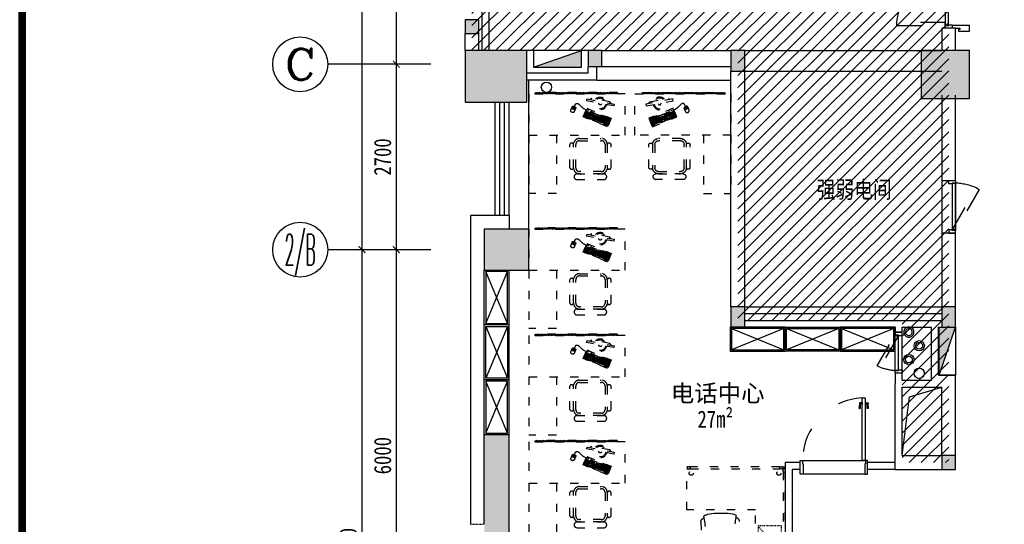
# Model space of a CAD drawing. Header units: millimetres. Extents: x -539149 to -534375, y 505028 to 505469.
# Tile 31 of 135: x -537345 to -537202, y 505181 to 505254. Entities that reach past the tile are written whole.
import ezdxf
from ezdxf.enums import TextEntityAlignment as Align

# ---------------------------------------------------------------- set-up
doc = ezdxf.new("R2010")
doc.units = ezdxf.units.MM
doc.header["$LTSCALE"] = 10
for name, pattern in [('ACAD_ISO03W100', [30, 12, -18]), ('DASH', [0.35, 0.25, -0.1]), ('HIDDEN2', [0.1875, 0.125, -0.0625])]:
    doc.linetypes.add(name, pattern=pattern)
for name, color, linetype in [('-消火栓', 242, 'Continuous'), ('A-建筑-原墙体', 2, 'Continuous'), ('A-建筑-新增墙体', 3, 'Continuous'), ('A-建筑-柱子、剪力墙', 251, 'Continuous'), ('A-建筑-窗户', 4, 'Continuous'), ('A-建筑-轴号', 3, 'Continuous'), ('A2图框$0$E-图框', 100, 'Continuous'), ('AXIS_TEXT', 50, 'Continuous'), ('B-平面-到顶家具H', 30, 'Continuous'), ('B-平面-固定家具M', 30, 'Continuous'), ('B-平面-完成面造型线', 6, 'Continuous'), ('B-平面-尺寸', 8, 'Continuous'), ('B-平面-活动家具', 30, 'ACAD_ISO03W100'), ('B-平面-门', 4, 'Continuous'), ('B-平面-门洞线', 8, 'Continuous'), ('E-填充', 251, 'Continuous'), ('E-文本', 7, 'Continuous'), ('Q-立面-填充', 251, 'Continuous'), ('wm', 7, 'Continuous'), ('家具', 1, 'Continuous')]:
    doc.layers.add(name, color=color, linetype=linetype)
doc.styles.add('_TCH_AXIS', font='COMPLEX', dxfattribs={"bigfont": 'GBCBIG'})
doc.styles.add('CCD_DIM', font='txt', dxfattribs={"width": 0.8})
doc.styles.add('COMPLEX', font='COMPLEX')
doc.styles.add('宋体', font='txt', dxfattribs={"width": 1.1})
doc.dimstyles.new('1-1', dxfattribs={"dimscale": 0, "dimtxt": 2.5, "dimasz": 1, "dimexe": 1, "dimexo": 1, "dimgap": 0.75, "dimtad": 1, "dimdec": 0, "dimrnd": 0.005, "dimzin": 0, "dimdsep": 46, "dimtxsty": 'CCD_DIM', "dimblk": 'ARCHTICK', "dimcen": 0.13, "dimclrd": 44, "dimclre": 44, "dimclrt": 50, "dimadec": 0, "dimazin": 0, "dimtfac": 1, "dimtdec": 0, "dimtix": 1, "dimtmove": 2, "dimatfit": 3, "dimldrblk": 'HBA_Leader_Dot', "dimfxl": 5, "dimfxlon": 1, "dimtvp": 1, "dimtolj": 1, "dimtzin": 0, "dimarcsym": 0})

# ---------------------------------------------------------------- blocks, each defined once
blk = doc.blocks.new('$TwtSys$00000434')
for p, q in [((-0.5, 0.5), (-0.5, -0.5)), ((-0.5, -0.5), (0.5, 0.5)), ((0.5, 0.5), (-0.5, 0.5)), ((0.5, -0.5), (0.5, 0.5)), ((-0.5, -0.5), (0.5, -0.5))]:
    blk.add_line(p, q)
blk.add_solid([(0.5, -0.5), (0.5, 0.5), (-0.5, -0.5)])
blk = doc.blocks.new('_ArchTick')
at = {"color": 0, "linetype": 'ByBlock', "const_width": 0.15}
blk.add_lwpolyline([(-0.5, -0.5), (0.5, 0.5)], dxfattribs=at)
blk = doc.blocks.new('HBA_Leader_Dot')
at = {"color": 0, "linetype": 'ByBlock'}
blk.add_line((-5, 0), (-10, 0), dxfattribs=at)
at = {"color": 0, "linetype": 'ByBlock', "const_width": 5}
blk.add_lwpolyline([(-2.5, 0, 1), (2.5, 0, 1)], format="xyb", close=True, dxfattribs=at)
blk = doc.blocks.new('_AXISO')
blk.add_circle((0, 0), 0.5)
at = {"layer": 'AXIS_TEXT', "style": 'COMPLEX', "width": 1.041667}
blk.add_attdef('A', text='', height=0.56, dxfattribs=at).set_placement((-0.25, -0.28), (0.25, -0.28), align=Align.FIT)
blk = doc.blocks.new('_FZH')
at = {"layer": 'A-建筑-原墙体'}
blk.add_lwpolyline([(-0.5, -0.5), (0.5, -0.5), (0.5, 0.5), (-0.5, 0.5)], close=True, dxfattribs=at)
at = {"layer": 'A-建筑-柱子、剪力墙'}
blk.add_solid([(-0.5, -0.5), (0.5, -0.5), (-0.5, 0.5), (0.5, 0.5)], dxfattribs=at)
blk = doc.blocks.new('A$C50D80CFC')
for p, q in [((225, 649, 0), (24, 434, 0)), ((317, 678, 0), (310, 675, 0)), ((330, 676, 0), (317, 678, 0)), ((330, 676, 0), (348, 668, 0)), ((348, 668, 0), (330, 676, 0)), ((348, 668, 0), (369, 656, 0)), ((369, 656, 0), (348, 668, 0)), ((393, 638, 0), (369, 656, 0)), ((421, 617, 0), (393, 638, 0)), ((450, 593, 0), (421, 617, 0)), ((480, 566, 0), (450, 593, 0)), ((509, 537, 0), (480, 566, 0)), ((538, 507, 0), (509, 537, 0)), ((565, 477, 0), (538, 507, 0)), ((590, 448, 0), (565, 477, 0)), ((611, 421, 0), (590, 448, 0)), ((9, 370, 0), (7, 352, 0)), ((7, 352, 0), (9, 330, 0)), ((17, 383, 0), (9, 370, 0)), ((9, 330, 0), (17, 304, 0)), ((17, 304, 0), (31, 276, 0)), ((628, 396, 0), (611, 421, 0)), ((640, 375, 0), (628, 396, 0)), ((648, 358, 0), (640, 375, 0)), ((651, 345, 0), (648, 358, 0)), ((648, 337, 0), (651, 345, 0)), ((31, 276, 0), (49, 245, 0)), ((49, 245, 0), (71, 214, 0)), ((71, 214, 0), (97, 183, 0)), ((97, 183, 0), (125, 153, 0)), ((125, 153, 0), (155, 124, 0)), ((407, 51, 0), (619, 250, 0)), ((155, 124, 0), (187, 98, 0)), ((187, 98, 0), (218, 76, 0)), ((218, 76, 0), (248, 58, 0)), ((248, 58, 0), (277, 45, 0)), ((277, 45, 0), (302, 37, 0)), ((302, 37, 0), (324, 34, 0)), ((324, 34, 0), (342, 37, 0)), ((342, 37, 0), (356, 45, 0))]:
    blk.add_line(p, q)
at = {"extrusion": (0, 0, -1)}
for centre, major_axis, start_param, end_param in [((-450, 1151, 0), (-633, 633), 2.942374, 3.381096), ((265, 609, 0), (39.9, 39.9), -1.569576, -0.190397), ((-505, 1198, 0), (-685, 685), 2.926577, 2.950628), ((46, 406, 0), (25.7, 25.7), 3.257716, 4.838691), ((91, 315, 0), (70.9, 70.9), 4.670073, 5.682024), ((863, 891, 0), (-630, 630), 4.491074, 4.933704), ((1124, -422, 0), (-633, 633), 6.043682, 6.482404), ((582, 293, 0), (39.9, 39.9), 0.190397, 1.635129), ((1171, -478, 0), (685, 685), -1.379832, -1.355781), ((288, 119, 0), (70.9, 70.9), 0.601161, 1.613112), ((378, 73, 0), (25.7, 25.7), 1.444494, 3.02547)]:
    blk.add_ellipse(centre, major_axis=major_axis, ratio=1, start_param=start_param, end_param=end_param, dxfattribs=at)
blk = doc.blocks.new('1grjh')
at = {"layer": 'B-平面-活动家具', "elevation": 451}
for points in [[(22797, -67373), (22797, -67347, 0.152712), (22792, -67331, 0.246733), (22782, -67325, 0.246733), (22772, -67331, 0.152712), (22767, -67347), (22767, -67373), (22797, -67373)], [(22797, -68677), (22797, -68704, -0.152712), (22792, -68720, -0.246733), (22782, -68725, -0.246733), (22772, -68720, -0.152712), (22767, -68704), (22767, -68677), (22797, -68677)], [(22845, -68755), (22819, -68755, -0.152712), (22802, -68751, -0.246733), (22797, -68740, -0.246733), (22802, -68730, -0.152712), (22819, -68725), (22845, -68725), (22845, -68755)], [(24149, -68755), (24175, -68755, 0.152712), (24191, -68751, 0.246733), (24197, -68740, 0.246733), (24191, -68730, 0.152712), (24175, -68725), (24149, -68725), (24149, -68755)]]:
    blk.add_lwpolyline(points, format="xyb", dxfattribs=at)
for points in [[(22797, -67347), (22797, -67325), (23197, -67325), (23197, -68125), (24197, -68125), (24197, -68725), (24175, -68725)], [(22819, -68725), (22797, -68725), (22797, -68703)]]:
    blk.add_lwpolyline(points, dxfattribs=at)
for points in [[(22767, -68677), (22797, -68677), (22797, -67373), (22767, -67373)], [(22845, -68725), (22845, -68755), (24149, -68755), (24149, -68725)]]:
    blk.add_lwpolyline(points, close=True, dxfattribs=at)
at = {"layer": 'B-平面-活动家具'}
for centre, radius in [((22858, -67392), 30), ((22858, -68659), 30), ((24135, -68659), 30), ((22782, -68740, 451), 15)]:
    blk.add_circle(centre, radius, dxfattribs=at)
at = {"layer": '家具', "color": 8, "linetype": 'HIDDEN2'}
for p, q in [((22821, -67483, 451), (23161, -67893, 451)), ((23177, -67688, 451), (23145, -67688, 451))]:
    blk.add_line(p, q, dxfattribs=at)
at = {"layer": '家具', "color": 8, "linetype": 'HIDDEN2', "elevation": 451}
blk.add_lwpolyline([(23161, -67893), (23161, -67483), (22821, -67483), (22821, -67893)], close=True, dxfattribs=at)
at = {"layer": 'B-平面-活动家具', "rotation": 226.0000000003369}
blk.add_blockref('A$C50D80CFC', (23685, -67336, 451), dxfattribs=at)
blk = doc.blocks.new('A$C42307EB7')
at = {"layer": 'B-平面-活动家具'}
h = blk.add_hatch(dxfattribs=at)
h.set_pattern_fill('ANSI31', color=8, scale=50, angle=90, style=0)
h.set_pattern_definition([(135, (-88, -20), (-4.419417, -4.419417), [])])
h.paths.add_polyline_path([(-1288, -20), (-88, -20), (-88, 0), (-1288, 0)])
for p, q in [((-400, 600), (-400, 1450)), ((-400, 1450), (0, 1450)), ((0, 600), (0, 1450)), ((-695, 1250), (-1094, 1250)), ((-695, 1165), (-1094, 1165))]:
    blk.add_line(p, q, dxfattribs=at)
at = {"layer": 'B-平面-活动家具', "color": 8}
for p, q in [((-1107, 737), (-1107, 1078)), ((-1053, 1132), (-736, 1132)), ((-682, 1078), (-682, 737)), ((-736, 683), (-1053, 683))]:
    blk.add_line(p, q, dxfattribs=at)
at = {"layer": 'B-平面-活动家具', "color": 251, "extrusion": (0, 0, -1)}
for p, q in [((-1182, 371), (-1141, 471)), ((-1154, 440), (-1139, 434)), ((-1147, 455), (-1133, 449)), ((-1145, 418), (-1139, 434)), ((-919, 380), (-1141, 471)), ((-1139, 434), (-1124, 428)), ((-1133, 449), (-1126, 465)), ((-1133, 449), (-1118, 443)), ((-1124, 428), (-1118, 443)), ((-1118, 443), (-1111, 459)), ((-1103, 437), (-1118, 443)), ((-1103, 437), (-1109, 421)), ((-1097, 453), (-1103, 437)), ((-1103, 437), (-970, 382)), ((-1088, 431), (-1095, 415)), ((-1186, 360), (-1184, 366)), ((-1186, 360), (-905, 245)), ((-1184, 366), (-903, 251)), ((-1182, 371), (-1167, 365)), ((-1182, 371), (-1167, 365)), ((-1176, 386), (-1161, 380)), ((-1173, 393), (-951, 302)), ((-1161, 380), (-1167, 365)), ((-1166, 409), (-1152, 403)), ((-1161, 380), (-1161, 380)), ((-1145, 418), (-1160, 424)), ((-1158, 387), (-1152, 403)), ((-1145, 418), (-1152, 403)), ((-1152, 403), (-1137, 396)), ((-1146, 374), (-1152, 359)), ((-1152, 359), (-842, 231)), ((-1146, 374), (-954, 295)), ((-1131, 412), (-1145, 418)), ((-1143, 381), (-1137, 396)), ((-1131, 368), (-1138, 353)), ((-1131, 412), (-1137, 396)), ((-1137, 396), (-1122, 390)), ((-1131, 412), (-1124, 428)), ((-1116, 406), (-1131, 412)), ((-1128, 375), (-1122, 390)), ((-1124, 428), (-1109, 421)), ((-1109, 421), (-1124, 428)), ((-1116, 362), (-1123, 347)), ((-1116, 406), (-1122, 390)), ((-1122, 390), (-1107, 384)), ((-1116, 406), (-1109, 421)), ((-1101, 400), (-1116, 406)), ((-1107, 384), (-1114, 369)), ((-1109, 421), (-1095, 415)), ((-1095, 415), (-1109, 421)), ((-1102, 356), (-1108, 341)), ((-1101, 400), (-1107, 384)), ((-1107, 384), (-1093, 378)), ((-1101, 400), (-1095, 415)), ((-1086, 394), (-1101, 400)), ((-1099, 363), (-1093, 378)), ((-1080, 409), (-1095, 415)), ((-1093, 378), (-1078, 372)), ((-1087, 350), (-1093, 334)), ((-1086, 394), (-1093, 378)), ((-1086, 394), (-1080, 409)), ((-1071, 388), (-1086, 394)), ((-1084, 357), (-1078, 372)), ((-1073, 425), (-1080, 409)), ((-1065, 403), (-1080, 409)), ((-1071, 388), (-1078, 372)), ((-1078, 372), (-1063, 366)), ((-1072, 344), (-1078, 328)), ((-1071, 388), (-1065, 403)), ((-1057, 382), (-1071, 388)), ((-1069, 351), (-1063, 366)), ((-1059, 419), (-1065, 403)), ((-1050, 397), (-1065, 403)), ((-1057, 338), (-1064, 322)), ((-1057, 382), (-1063, 366)), ((-1063, 366), (-1048, 360)), ((-1057, 382), (-1050, 397)), ((-1042, 376), (-1057, 382)), ((-1054, 345), (-1048, 360)), ((-1044, 413), (-1050, 397)), ((-1035, 391), (-1050, 397)), ((-1042, 332), (-1049, 316)), ((-1042, 376), (-1048, 360)), ((-1048, 360), (-1033, 354)), ((-1042, 376), (-1035, 391)), ((-1027, 370), (-1042, 376)), ((-1040, 338), (-1033, 354)), ((-1029, 407), (-1035, 391)), ((-1021, 385), (-1035, 391)), ((-1028, 326), (-1034, 310)), ((-1027, 370), (-1033, 354)), ((-1033, 354), (-1019, 348)), ((-1027, 370), (-1021, 385)), ((-1012, 363), (-1027, 370)), ((-1025, 332), (-1019, 348)), ((-1014, 401), (-1021, 385)), ((-1006, 379), (-1021, 385)), ((-1012, 363), (-1019, 348)), ((-1019, 348), (-1004, 342)), ((-1019, 304), (-1013, 320)), ((-1012, 363), (-1006, 379)), ((-997, 357), (-1012, 363)), ((-1010, 326), (-1004, 342)), ((-999, 395), (-1006, 379)), ((-991, 373), (-1006, 379)), ((-997, 357), (-1004, 342)), ((-1004, 342), (-989, 336)), ((-998, 314), (-1004, 298)), ((-997, 357), (-991, 373)), ((-997, 357), (-983, 351)), ((-983, 351), (-997, 357)), ((-995, 320), (-989, 336)), ((-985, 388), (-991, 373)), ((-976, 367), (-991, 373)), ((-983, 307), (-990, 292)), ((-983, 351), (-989, 336)), ((-989, 336), (-974, 330)), ((-983, 351), (-976, 367)), ((-968, 345), (-983, 351)), ((-980, 314), (-974, 330)), ((-970, 382), (-976, 367)), ((-961, 361), (-976, 367)), ((-975, 286), (-968, 301)), ((-968, 345), (-974, 330)), ((-974, 330), (-959, 324)), ((-963, 398), (-970, 382)), ((-955, 376), (-970, 382)), ((-961, 361), (-968, 345)), ((-968, 345), (-953, 339)), ((-959, 324), (-966, 308)), ((-961, 361), (-947, 355)), ((-960, 280), (-954, 295)), ((-959, 324), (-953, 339)), ((-945, 318), (-959, 324)), ((-955, 376), (-949, 392)), ((-940, 370), (-955, 376)), ((-953, 277), (-912, 377)), ((-951, 302), (-919, 380)), ((-945, 292), (-951, 276)), ((-947, 355), (-940, 370)), ((-947, 355), (-932, 349)), ((-930, 286), (-945, 292)), ((-929, 329), (-942, 298)), ((-942, 298), (-927, 292)), ((-934, 386), (-940, 370)), ((-925, 364), (-940, 370)), ((-921, 308), (-936, 314)), ((-915, 323), (-929, 329)), ((-927, 292), (-915, 323)), ((-912, 322), (-925, 291)), ((-925, 291), (-910, 285)), ((-904, 301), (-918, 307)), ((-916, 361), (-910, 376)), ((-902, 355), (-916, 361)), ((-912, 377), (-801, 331)), ((-897, 316), (-912, 322)), ((-910, 285), (-897, 316)), ((-895, 315), (-908, 284)), ((-906, 338), (-893, 369)), ((-891, 332), (-906, 338)), ((-895, 370), (-902, 355)), ((-901, 256), (-860, 355)), ((-887, 294), (-901, 300)), ((-884, 348), (-899, 354)), ((-880, 309), (-895, 315)), ((-893, 278), (-880, 309)), ((-878, 363), (-891, 332)), ((-885, 293), (-826, 269)), ((-882, 347), (-876, 362)), ((-867, 341), (-882, 347)), ((-879, 309), (-820, 285)), ((-877, 272), (-851, 334)), ((-873, 324), (-813, 300)), ((-861, 356), (-867, 341)), ((-866, 340), (-807, 316)), ((-862, 266), (-830, 343)), ((-847, 259), (-815, 337)), ((-842, 231), (-801, 331)), ((-936, 270), (-930, 286)), ((-928, 285), (-934, 269)), ((-913, 279), (-928, 285)), ((-919, 263), (-913, 279)), ((-910, 278), (-917, 262)), ((-896, 272), (-910, 278)), ((-908, 284), (-893, 278)), ((-905, 245), (-903, 251)), ((-902, 256), (-896, 272)), ((-892, 278), (-832, 253)), ((-626, 270), (-626, 271))]:
    blk.add_line(p, q, dxfattribs=at)
at = {"layer": 'B-平面-活动家具', "color": 251, "linetype": 'ByBlock', "extrusion": (0, 0, -1)}
for p, q in [((-677, 196), (-669, 216)), ((-620, 212), (-671, 233)), ((-669, 216), (-660, 212)), ((-660, 212), (-668, 191)), ((-660, 188), (-654, 201)), ((-656, 202), (-652, 212)), ((-653, 201), (-656, 202)), ((-648, 211), (-653, 201)), ((-652, 212), (-648, 211)), ((-643, 206), (-652, 184)), ((-650, 211), (-646, 223)), ((-633, 202), (-643, 206)), ((-642, 181), (-633, 202))]:
    blk.add_line(p, q, dxfattribs=at)
at = {"layer": 'B-平面-活动家具'}
blk.add_lwpolyline([(-1053, 650, -0.414214), (-1140, 737), (-1140, 1078, -0.414214), (-1053, 1165), (-736, 1165, -0.414214), (-649, 1078), (-649, 737, -0.414214), (-736, 650)], format="xyb", close=True, dxfattribs=at)
for points in [[(-1140, 1078, 0.755802), (-1195, 1078), (-1195, 737, 0.755802), (-1140, 737)], [(-649, 1078, -0.755802), (-595, 1078), (-595, 737, -0.755802), (-649, 737)]]:
    blk.add_lwpolyline(points, format="xyb", dxfattribs=at)
for points in [[(-1400, 600), (-1400, 0), (0, 0), (0, 600)], [(-1288, -20), (-88, -20), (-88, 0), (-1288, 0)]]:
    blk.add_lwpolyline(points, close=True, dxfattribs=at)
at = {"layer": 'B-平面-活动家具', "extrusion": (0, 0, -1)}
for points in [[(1145, 481), (790, 335), (842, 210), (1197, 355)], [(1241, 149), (1236, 177), (839, 103), (845, 75)]]:
    blk.add_lwpolyline(points, close=True, dxfattribs=at)
blk.add_lwpolyline([(832, 232), (810, 223, 0.123106), (770, 193), (724, 151, -0.512526), (674, 154), (660, 188)], format="xyb", dxfattribs=at)
blk.add_lwpolyline([(626, 271, -0.414214), (662, 256), (680, 211, -0.414214), (673, 193), (647, 182, -0.414214), (629, 190), (611, 235, -0.422395)], format="xyb", close=True, dxfattribs=at)
blk.add_lwpolyline([(1196, 140), (1179, 116), (916, 67), (890, 83)], dxfattribs=at)
at = {"layer": 'B-平面-活动家具'}
for centre, start, end in [((-1089, 1208), 96.5687, 263.4313), ((-700, 1208), 276.5687, 83.4313)]:
    blk.add_arc(centre, 42.7, start, end, dxfattribs=at)
at = {"layer": 'B-平面-活动家具', "color": 8}
for centre, start, end in [((-1053, 1078), 90, 180), ((-736, 1078), 0, 90), ((-1053, 737), 180, 270), ((-736, 737), 270, 0)]:
    blk.add_arc(centre, 54.5, start, end, dxfattribs=at)
at = {"layer": 'B-平面-活动家具', "extrusion": (0, 0, -1)}
for start, end in [(10.6234, 190.6234), (222.7367, 338.5101)]:
    blk.add_arc((1038, 140), 93.1, start, end, dxfattribs=at)
at = {"layer": 'B-平面-活动家具', "color": 8, "extrusion": (0, 0, -1)}
for radius, start, end in [(79.3, 10.6234, 190.6234), (20.5, 10.6234, 190.6234), (79.3, 229.2536, 331.9932)]:
    blk.add_arc((1038, 140), radius, start, end, dxfattribs=at)
blk = doc.blocks.new('*U29')
at = {"layer": 'B-平面-到顶家具H', "color": 8}
for p, q in [((20, -20), (780, -330)), ((780, -20), (20, -330))]:
    blk.add_line(p, q, dxfattribs=at)
at = {"layer": 'B-平面-到顶家具H'}
blk.add_lwpolyline([(0, 0), (0, -350), (800, -350), (800, 0)], close=True, dxfattribs=at)
at = {"layer": 'B-平面-到顶家具H', "color": 8}
blk.add_lwpolyline([(20, -20), (20, -330), (780, -330), (780, -20)], close=True, dxfattribs=at)
blk = doc.blocks.new('A$C21F824B0')
at = {"layer": 'B-平面-完成面造型线'}
for points in [[(-100, 1460), (-50, 1460), (-50, 1450), (0, 1450), (0, 1500), (-100, 1500), (-100, 1460)], [(-100, 40), (-50, 40), (-50, 50), (0, 50), (0, 0), (-100, 0), (-100, 40)]]:
    blk.add_lwpolyline(points, dxfattribs=at)
at = {"layer": 'B-平面-门', "color": 8, "linetype": 'ACAD_ISO03W100', "ltscale": 3}
for points in [[(-810, 1460), (-100, 1460), (-100, 1415), (-810, 1415)], [(-810, 40), (-100, 40), (-100, 85), (-810, 85)]]:
    blk.add_lwpolyline(points, close=True, dxfattribs=at)
at = {"layer": 'B-平面-门'}
for points in [[(-100, 750), (-100, 1460), (-55, 1460), (-55, 750)], [(-100, 750), (-100, 40), (-55, 40), (-55, 750)]]:
    blk.add_lwpolyline(points, close=True, dxfattribs=at)
at = {"layer": 'B-平面-门', "color": 8, "linetype": 'ACAD_ISO03W100', "ltscale": 3}
for centre, start, end in [((-102, 1459), 183.5491, 270.1998), ((-102, 41), 89.8002, 176.4509)]:
    blk.add_arc(centre, 709, start, end, dxfattribs=at)
blk = doc.blocks.new('sdtst')
at = {"layer": 'B-平面-门', "color": 8}
for p, q in [((862, -131), (873, -131)), ((987, -131), (976, -131)), ((862, -214), (862, -198)), ((873, -214), (862, -214)), ((873, -214), (873, -198)), ((885, -198), (885, -214)), ((890, -198), (886, -198)), ((890, -214), (886, -214)), ((890, -197), (890, -215)), ((892, -196), (891, -196)), ((891, -216), (892, -216)), ((893, -190), (893, -222)), ((895, -188), (902, -188)), ((902, -224), (895, -224)), ((902, -224), (902, -188)), ((954, -188), (947, -188)), ((947, -224), (947, -188)), ((947, -224), (954, -224)), ((956, -190), (956, -222)), ((958, -196), (958, -196)), ((958, -216), (958, -216)), ((959, -197), (959, -215)), ((959, -198), (964, -198)), ((959, -214), (964, -214)), ((964, -198), (964, -214)), ((976, -214), (976, -198)), ((976, -214), (987, -214)), ((987, -214), (987, -198))]:
    blk.add_line(p, q, dxfattribs=at)
for points in [[(862, -133, 0.28759), (860, -137, -0.060586), (861, -144, 0.212877), (862, -145)], [(873, -133, -0.28759), (875, -137, 0.060586), (874, -144, -0.212877), (874, -145)], [(976, -133, 0.28759), (974, -137, -0.060586), (975, -144, 0.212877), (976, -145)], [(987, -133, -0.28759), (989, -137, 0.060586), (988, -144, -0.212877), (988, -145)], [(885, -198, -0.34884), (884, -200), (873, -200)], [(885, -213, 0.311671), (884, -211), (873, -211)], [(964, -198, 0.34884), (966, -200), (976, -200)], [(964, -213, -0.311671), (966, -211), (976, -211)]]:
    blk.add_lwpolyline(points, format="xyb", dxfattribs=at)
for centre, radius, start, end in [((1143, -153), 282, 175.4225, 185.8484), ((592, -153), 282, 354.1516, 4.5775), ((1257, -153), 282, 175.4225, 185.8484), ((706, -153), 282, 354.1516, 4.5775), ((846, -189), 17.8, 331.9616, 23.8225), ((809, -188), 54.2, 349.8433, 6.2557), ((889, -189), 17.8, 156.1775, 208.0384), ((926, -188), 54.2, 173.7443, 190.1567), ((220, -162), 654, 356.8799, 356.8872), ((886, -198), 0.201, 90, 180), ((886, -214), 0.201, 180, 270), ((891, -197), 1.01, 90, 180), ((891, -215), 1.01, 180, 270), ((892, -194), 1.61, 270, 0), ((892, -217), 1.61, 0, 90), ((895, -190), 2.01, 90, 180), ((895, -222), 2.01, 180, 270), ((954, -190), 2.01, 0, 90), ((954, -222), 2.01, 270, 0), ((958, -194), 1.61, 180, 270), ((958, -217), 1.61, 90, 180), ((958, -197), 1.01, 0, 90), ((958, -215), 1.01, 270, 0), ((964, -198), 0.201, 0, 90), ((964, -214), 0.201, 270, 0), ((923, -188), 54.2, 349.8433, 6.2557), ((961, -189), 17.8, 331.9616, 23.8225), ((1630, -162), 654, 183.1128, 183.1201), ((1003, -189), 17.8, 156.1775, 208.0384), ((1041, -188), 54.2, 173.7443, 190.1567)]:
    blk.add_arc(centre, radius, start, end, dxfattribs=at)
blk = doc.blocks.new('*U38')
at = {"layer": 'B-平面-完成面造型线'}
for points in [[(-940, 80), (-940, -70), (-980, -70), (-980, 130), (-950, 130), (-950, 80), (-940, 80)], [(-40, 80), (-40, -70), (0, -70), (0, 130), (-30, 130), (-30, 80), (-40, 80)]]:
    blk.add_lwpolyline(points, dxfattribs=at)
at = {"layer": 'B-平面-门'}
blk.add_lwpolyline([(-35, 1040), (-35, 130), (-80, 130), (-80, 1040)], close=True, dxfattribs=at)
at = {"layer": 'B-平面-门', "color": 8, "linetype": 'ACAD_ISO03W100', "ltscale": 3}
blk.add_arc((-35, 130), 911, 92.831, 180, dxfattribs=at)
at = {"layer": 'B-平面-门洞线', "color": 8}
for p, q in [((-950, 130), (-30, 130)), ((-40, -70), (-940, -70))]:
    blk.add_line(p, q, dxfattribs=at)
at = {"layer": 'B-平面-门', "extrusion": (0, 0, -1), "zscale": -1, "rotation": 180}
blk.add_blockref('sdtst', (982, 756), dxfattribs=at)
blk = doc.blocks.new('A2图框')
at = {"layer": 'A2图框$0$E-图框', "color": 4, "const_width": 1.13}
blk.add_lwpolyline([(-363.4, 295.3), (209.38, 295.3), (209.38, -104.9), (-363.4, -104.9)], close=True, dxfattribs=at)

msp = doc.modelspace()

# ---------------------------------------------------------------- hatches: boundary and pattern name
at = {"layer": 'E-填充', "ltscale": 0.01}
for points in [[(-537280.173, 505254.199), (-537280.173, 505252.199), (-537278.173, 505252.199), (-537278.173, 505254.199)], [(-537262.273, 505249.699), (-537262.273, 505247.399), (-537260.273, 505247.399), (-537260.273, 505249.699)], [(-537241.473, 505249.699), (-537241.473, 505246.699), (-537239.473, 505246.699), (-537239.473, 505249.699)], [(-537241.473, 505212.399), (-537241.473, 505209.399), (-537239.473, 505209.399), (-537239.473, 505212.399)], [(-537210.773, 505212.399), (-537210.773, 505209.399), (-537208.773, 505209.399), (-537208.773, 505212.399)], [(-537273.773, 505188.899), (-537273.773, 505193.699), (-537277.373, 505193.699), (-537277.373, 505188.899), (-537277.373, 505162.699), (-537273.773, 505162.699)], [(-537210.773, 505190.699), (-537210.773, 505188.699), (-537208.773, 505188.699), (-537208.773, 505190.699)]]:
    msp.add_hatch(color=256, dxfattribs=at).paths.add_polyline_path(points)
at = {"layer": 'Q-立面-填充', "ltscale": 0.005}
h = msp.add_hatch(dxfattribs=at)
h.set_pattern_fill('ANSI31', color=256, scale=1000, style=0)
h.set_pattern_definition([(45, (-537279.1732, 505189.6987), (-0.883883, 0.883883), [])])
h.paths.add_polyline_path([(-537216.573, 505189.699), (-537209.773, 505189.699), (-537209.773, 505307.899), (-537246.673, 505307.899), (-537246.673, 505336.099), (-537279.173, 505336.099), (-537279.173, 505249.699), (-537240.473, 505249.699), (-537240.473, 505210.399), (-537216.573, 505210.399)])

# ---------------------------------------------------------------- linework, layer by layer
at = {"ltscale": 0.01}
msp.add_line((-537208.773, 505209.399, 0.069), (-537208.773, 505202.399, 0.069), dxfattribs=at)
at = {"color": 31, "ltscale": 0.01}
for centre, radius in [((-537214.073, 505206.699, 0.069), 0.75), ((-537214.073, 505206.699, 0.069), 0.5), ((-537215.573, 505204.699, 0.069), 0.75), ((-537215.573, 505204.699, 0.069), 0.5), ((-537214.073, 505202.699, 0.069), 0.75)]:
    msp.add_circle(centre, radius, dxfattribs=at)
at = {"color": 31, "ltscale": 0.01, "extrusion": (0, 0, -1)}
for major_axis, start_param, end_param in [((0.619, 0.424), -0.0001152, 6.2830701), ((0.412, 0.283), 0.0004212, 6.2836065)]:
    msp.add_ellipse((-537215.573, 505208.698, 0.069), major_axis=major_axis, ratio=1, start_param=start_param, end_param=end_param, dxfattribs=at)
at = {"layer": 'A-建筑-原墙体', "ltscale": 0.01}
for p, q in [((-537277.673, 505249.699, 0.069), (-537277.673, 505258.199, 0.069)), ((-537276.673, 505249.699, 0.069), (-537276.673, 505258.199, 0.069)), ((-537280.173, 505254.199, 0.069), (-537280.173, 505252.199, 0.069)), ((-537278.173, 505254.199, 0.069), (-537280.173, 505254.199, 0.069)), ((-537278.173, 505252.199, 0.069), (-537278.173, 505254.199, 0.069)), ((-537208.773, 505252.949, 0.069), (-537210.773, 505252.949, 0.069)), ((-537210.773, 505252.949, 0.069), (-537210.773, 505249.699, 0.069)), ((-537208.773, 505249.699, 0.069), (-537208.773, 505252.949, 0.069)), ((-537280.173, 505249.699, 0.069), (-537280.173, 505252.199, 0.069)), ((-537280.173, 505252.199, 0.069), (-537278.173, 505252.199, 0.069)), ((-537278.173, 505249.699, 0.069), (-537278.173, 505252.199, 0.069)), ((-537262.273, 505249.699, 0.069), (-537262.273, 505247.399, 0.069)), ((-537260.273, 505249.699, 0.069), (-537262.273, 505249.699, 0.069)), ((-537260.273, 505249.699, 0.069), (-537241.473, 505249.699, 0.069)), ((-537260.273, 505247.399, 0.069), (-537260.273, 505249.699, 0.069)), ((-537241.473, 505249.699, 0.069), (-537241.473, 505246.699, 0.069)), ((-537239.473, 505249.699, 0.069), (-537241.473, 505249.699, 0.069)), ((-537239.473, 505249.699, 0.069), (-537210.773, 505249.699, 0.069)), ((-537239.473, 505246.699, 0.069), (-537239.473, 505249.699, 0.069)), ((-537262.273, 505246.399, 0.069), (-537262.273, 505247.399, 0.069)), ((-537262.273, 505247.399, 0.069), (-537260.273, 505247.399, 0.069)), ((-537260.973, 505245.399, 0.069), (-537260.973, 505247.399, 0.069)), ((-537260.273, 505247.399, 0.069), (-537241.473, 505247.399, 0.069)), ((-537241.473, 505212.399, 0.069), (-537241.473, 505246.699, 0.069)), ((-537241.473, 505246.699, 0.069), (-537239.473, 505246.699, 0.069)), ((-537239.473, 505246.699, 0.069), (-537210.773, 505246.699, 0.069)), ((-537239.473, 505212.399, 0.069), (-537239.473, 505246.699, 0.069)), ((-537262.273, 505246.399, 0.069), (-537271.173, 505246.399, 0.069)), ((-537260.973, 505245.399, 0.069), (-537271.173, 505245.399, 0.069)), ((-537210.773, 505243.199, 0.069), (-537210.773, 505230.799, 0.069)), ((-537208.773, 505230.799, 0.069), (-537208.773, 505243.199, 0.069)), ((-537210.773, 505230.799, 0.069), (-537208.773, 505230.799, 0.069)), ((-537273.773, 505225.699, 0.069), (-537279.373, 505225.699, 0.069)), ((-537279.373, 505225.699, 0.069), (-537279.373, 505180.699, 0.069)), ((-537273.773, 505225.699, 0.069), (-537273.773, 505223.699, 0.069)), ((-537210.773, 505223.099, 0.069), (-537210.773, 505212.399, 0.069)), ((-537208.773, 505223.099, 0.069), (-537210.773, 505223.099, 0.069)), ((-537208.773, 505212.399, 0.069), (-537208.773, 505223.099, 0.069)), ((-537277.373, 505193.799, 0.069), (-537277.373, 505217.699, 0.069)), ((-537241.473, 505212.399, 0.069), (-537241.473, 505209.399, 0.069)), ((-537239.473, 505212.399, 0.069), (-537241.473, 505212.399, 0.069)), ((-537239.473, 505212.399, 0.069), (-537210.773, 505212.399, 0.069)), ((-537239.473, 505209.399, 0.069), (-537239.473, 505212.399, 0.069)), ((-537210.773, 505212.399, 0.069), (-537210.773, 505209.399, 0.069)), ((-537208.773, 505212.399, 0.069), (-537210.773, 505212.399, 0.069)), ((-537208.773, 505209.399, 0.069), (-537208.773, 505212.399, 0.069)), ((-537239.473, 505211.399, 0.069), (-537210.773, 505211.399, 0.069)), ((-537241.473, 505209.399, 0.069), (-537239.473, 505209.399, 0.069)), ((-537239.473, 505210.399, 0.069), (-537216.773, 505210.399, 0.069)), ((-537239.473, 505209.399, 0.069), (-537217.573, 505209.399, 0.069)), ((-537217.573, 505209.399, 0.069), (-537217.573, 505208.699, 0.069)), ((-537216.773, 505210.399, 0.069), (-537211.773, 505210.399, 0.069)), ((-537216.573, 505208.699, 0.069), (-537216.573, 505209.399, 0.069)), ((-537216.573, 505209.399, 0.069), (-537212.273, 505209.399, 0.069)), ((-537212.273, 505201.699, 0.069), (-537212.273, 505209.399, 0.069)), ((-537211.773, 505210.399, 0.069), (-537210.773, 505210.399, 0.069)), ((-537211.273, 505202.399, 0.069), (-537211.273, 505209.399, 0.069)), ((-537211.273, 505209.399, 0.069), (-537210.773, 505209.399, 0.069)), ((-537210.773, 505209.399, 0.069), (-537208.773, 505209.399, 0.069)), ((-537217.573, 505208.699, 0.069), (-537216.573, 505208.699, 0.069)), ((-537216.573, 505202.699, 0.069), (-537217.573, 505202.699, 0.069)), ((-537217.573, 505202.699, 0.069), (-537217.573, 505201.199, 0.069)), ((-537216.573, 505201.699, 0.069), (-537216.573, 505202.699, 0.069)), ((-537211.273, 505202.399, 0.069), (-537208.773, 505202.399, 0.069)), ((-537208.773, 505190.699, 0.069), (-537208.773, 505202.399, 0.069)), ((-537217.573, 505188.699, 0.069), (-537217.573, 505201.199, 0.069)), ((-537216.573, 505201.699, 0.069), (-537212.273, 505201.699, 0.069)), ((-537216.573, 505190.699, 0.069), (-537216.573, 505200.699, 0.069)), ((-537216.573, 505200.699, 0.069), (-537211.773, 505200.699, 0.069)), ((-537211.773, 505200.699, 0.069), (-537210.773, 505200.699, 0.069)), ((-537210.773, 505190.699, 0.069), (-537210.773, 505200.699, 0.069)), ((-537277.373, 505180.699, 0.069), (-537277.373, 505193.799, 0.069)), ((-537277.373, 505193.799, 0.069), (-537273.773, 505193.799, 0.069)), ((-537273.773, 505162.699, 0.069), (-537273.773, 505193.799, 0.069)), ((-537273.773, 505189.699, 0.069), (-537273.773, 505193.799, 0.069)), ((-537216.573, 505190.699, 0.069), (-537210.773, 505190.699, 0.069)), ((-537210.773, 505190.699, 0.069), (-537210.773, 505188.699, 0.069)), ((-537208.773, 505190.699, 0.069), (-537210.773, 505190.699, 0.069)), ((-537208.773, 505188.699, 0.069), (-537208.773, 505190.699, 0.069)), ((-537217.573, 505188.699, 0.069), (-537210.773, 505188.699, 0.069)), ((-537210.773, 505188.699, 0.069), (-537208.773, 505188.699, 0.069))]:
    msp.add_line(p, q, dxfattribs=at)
at = {"layer": 'A-建筑-原墙体', "linetype": 'DASH', "ltscale": 0.015}
msp.add_line((-537279.373, 505180.699, 0.069), (-537277.373, 505180.699, 0.069), dxfattribs=at)
at = {"layer": 'A-建筑-原墙体', "ltscale": 0.01}
msp.add_circle((-537268.323, 505244.349, 0.069), 0.75, dxfattribs=at)
at = {"layer": 'A-建筑-新增墙体', "ltscale": 0.01}
for p, q in [((-537233.573, 505189.699, 0.069), (-537233.573, 505173.799, 0.069)), ((-537231.373, 505189.699, 0.069), (-537233.573, 505189.699, 0.069)), ((-537231.373, 505188.699, 0.069), (-537231.373, 505189.699, 0.069)), ((-537221.573, 505188.699, 0.069), (-537221.573, 505189.699, 0.069)), ((-537217.573, 505189.699, 0.069), (-537221.573, 505189.699, 0.069)), ((-537232.573, 505188.699, 0.069), (-537232.573, 505173.799, 0.069)), ((-537231.373, 505188.699, 0.069), (-537232.573, 505188.699, 0.069)), ((-537217.573, 505188.699, 0.069), (-537221.573, 505188.699, 0.069))]:
    msp.add_line(p, q, dxfattribs=at)
at = {"layer": 'A-建筑-窗户', "ltscale": 0.01}
for p, q in [((-537275.773, 505225.699, 0.069), (-537275.773, 505242.199, 0.069)), ((-537275.107, 505225.699, 0.069), (-537275.107, 505242.199, 0.069)), ((-537274.44, 505225.699, 0.069), (-537274.44, 505242.199, 0.069)), ((-537273.773, 505225.699, 0.069), (-537273.773, 505242.199, 0.069))]:
    msp.add_line(p, q, dxfattribs=at)
at = {"layer": 'A-建筑-轴号', "ltscale": 0.01}
for p, q in [((-537285.173, 505247.699, 0.069), (-537300.173, 505247.699, 0.069)), ((-537285.173, 505220.699, 0.069), (-537300.173, 505220.699, 0.069))]:
    msp.add_line(p, q, dxfattribs=at)
at = {"layer": 'B-平面-到顶家具H', "ltscale": 0.01}
for p, q in [((-537270.873, 505223.699, 0.069), (-537270.873, 505245.399, 0.069)), ((-537260.973, 505245.399, 0.069), (-537241.473, 505245.399, 0.069)), ((-537273.773, 505193.799, 0.069), (-537273.773, 505217.699, 0.069))]:
    msp.add_line(p, q, dxfattribs=at)
at = {"layer": 'B-平面-到顶家具H', "color": 8, "ltscale": 0.01}
for p, q in [((-537273.973, 505209.932, 0.069), (-537277.173, 505217.499, 0.069)), ((-537277.173, 505209.932, 0.069), (-537273.973, 505217.499, 0.069)), ((-537273.773, 505209.732, 0.069), (-537277.373, 505209.732, 0.069)), ((-537273.973, 505209.532, 0.069), (-537277.173, 505201.965, 0.069)), ((-537277.173, 505209.532, 0.069), (-537273.973, 505201.965, 0.069)), ((-537273.773, 505201.765, 0.069), (-537277.373, 505201.765, 0.069)), ((-537273.973, 505193.999, 0.069), (-537277.173, 505201.565, 0.069)), ((-537277.173, 505193.999, 0.069), (-537273.973, 505201.565, 0.069))]:
    msp.add_line(p, q, dxfattribs=at)
at = {"layer": 'B-平面-到顶家具H', "color": 8, "ltscale": 0.01, "elevation": 0.069}
for points in [[(-537273.973, 505217.499), (-537277.173, 505217.499), (-537277.173, 505209.932), (-537273.973, 505209.932)], [(-537273.973, 505201.965), (-537277.173, 505201.965), (-537277.173, 505209.532), (-537273.973, 505209.532)], [(-537273.973, 505201.565), (-537277.173, 505201.565), (-537277.173, 505193.999), (-537273.973, 505193.999)]]:
    msp.add_lwpolyline(points, close=True, dxfattribs=at)
at = {"layer": 'B-平面-完成面造型线', "ltscale": 0.01, "elevation": 0.069}
for points in [[(-537208.773, 505252.949), (-537208.173, 505252.949), (-537208.173, 505252.749), (-537208.373, 505252.749), (-537208.373, 505252.549), (-537206.773, 505252.549), (-537206.773, 505253.349), (-537209.273, 505253.349)], [(-537208.773, 505230.399), (-537209.273, 505230.399), (-537209.273, 505230.299), (-537209.773, 505230.299), (-537209.773, 505230.799), (-537208.773, 505230.799), (-537208.773, 505230.399)], [(-537208.773, 505223.499), (-537209.273, 505223.499), (-537209.273, 505223.599), (-537209.773, 505223.599), (-537209.773, 505223.099), (-537208.773, 505223.099), (-537208.773, 505223.499)], [(-537217.573, 505208.299), (-537217.073, 505208.299), (-537217.073, 505208.199), (-537216.573, 505208.199), (-537216.573, 505208.699), (-537217.573, 505208.699), (-537217.573, 505208.299)], [(-537217.573, 505203.099), (-537217.073, 505203.099), (-537217.073, 505203.199), (-537216.573, 505203.199), (-537216.573, 505202.699), (-537217.573, 505202.699), (-537217.573, 505203.099)]]:
    msp.add_lwpolyline(points, dxfattribs=at)
at = {"layer": 'B-平面-门', "ltscale": 0.01, "elevation": 0.069}
for points in [[(-537208.773, 505230.399), (-537208.773, 505223.499), (-537209.223, 505223.499), (-537209.223, 505230.399)], [(-537217.573, 505203.099), (-537217.573, 505208.299), (-537217.123, 505208.299), (-537217.123, 505203.099)]]:
    msp.add_lwpolyline(points, close=True, dxfattribs=at)
at = {"layer": 'B-平面-门', "color": 8, "linetype": 'ACAD_ISO03W100', "ltscale": 0.03, "elevation": 0.069}
for points in [[(-537205.323, 505229.477), (-537208.773, 505223.501), (-537209.163, 505223.726), (-537205.713, 505229.702)], [(-537220.173, 505203.795), (-537217.573, 505208.299), (-537217.183, 505208.074), (-537219.783, 505203.57)]]:
    msp.add_lwpolyline(points, close=True, dxfattribs=at)
at = {"layer": 'B-平面-门', "color": 8, "linetype": 'ACAD_ISO03W100', "ltscale": 0.03}
for centre, radius, start, end in [((-537209.344, 505220.824, 0.069), 9.592, 67.75724, 86.5904), ((-537216.488, 505213.599, 0.069), 10.557, 251.80905, 264.09888)]:
    msp.add_arc(centre, radius, start, end, dxfattribs=at)
at = {"layer": 'B-平面-门洞线', "ltscale": 0.01}
for p, q in [((-537210.773, 505230.799, 0.069), (-537210.773, 505223.099, 0.069)), ((-537208.773, 505223.499, 0.069), (-537208.773, 505230.399, 0.069)), ((-537217.573, 505202.699, 0.069), (-537217.573, 505208.699, 0.069)), ((-537216.573, 505202.699, 0.069), (-537216.573, 505208.699, 0.069))]:
    msp.add_line(p, q, dxfattribs=at)
at = {"layer": 'B-平面-门洞线', "ltscale": 0.01, "elevation": 0.069}
msp.add_lwpolyline([(-537216.573, 505190.699), (-537215.472, 505199.255), (-537210.773, 505200.699)], dxfattribs=at)
at = {"layer": 'wm', "ltscale": 0.01}
msp.add_line((-537262.273, 505249.69, 0.069), (-537271.173, 505249.69, 0.069), dxfattribs=at)

# ---------------------------------------------------------------- block references
at = {"layer": '-消火栓', "ltscale": 0.01, "yscale": 2.4}
for p, xscale, zscale, rotation in [((-537266.723, 505248.49, 0.069), 7.000000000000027, 7.000000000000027, 5.008954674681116e-06), ((-537209.973, 505205.899, 0.069), -7.000000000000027, 7, 270.0000050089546)]:
    msp.add_blockref('$TwtSys$00000434', p, dxfattribs=dict(at, xscale=xscale, zscale=zscale, rotation=rotation))
at = {"ltscale": 0.01, "xscale": 0.01, "yscale": 0.01, "zscale": 0.01}
for name, p in [('A$C21F824B0', (-537209.273, 505252.949, 0.069)), ('*U38', (-537221.573, 505188.699, 0.069))]:
    msp.add_blockref(name, p, dxfattribs=at)
at = {"layer": 'A-建筑-原墙体', "ltscale": 0.01}
for p, xscale, yscale, zscale in [((-537275.673, 505245.949, 0.069), 9, 7.500000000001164, 7.500000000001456), ((-537210.273, 505246.199, 0.069), 7.000000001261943, 6.999966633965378, 6.999966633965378), ((-537274.123, 505220.699, 0.069), 6.499999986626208, 5.999999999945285, 5.999999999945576)]:
    msp.add_blockref('_FZH', p, dxfattribs=dict(at, xscale=xscale, yscale=yscale, zscale=zscale))
at = {"layer": 'A-建筑-窗户', "ltscale": 0.5}
msp.add_blockref('A2图框', (-536981.245, 505153.313), dxfattribs=at)
at = {"layer": 'A-建筑-轴号', "ltscale": 0.01}
ref = msp.add_blockref('_AXISO', (-537304.173, 505247.699, 0.069), dxfattribs=dict(at, xscale=8, yscale=8, zscale=8))
ref.add_attrib('A', 'C', dxfattribs={"layer": 'AXIS_TEXT', "height": 4.525, "style": '_TCH_AXIS', "width": 1.4}).set_placement((-537306.436, 505245.436, 0.069), (-537301.91, 505245.436, 0.069), align=Align.FIT)
ref = msp.add_blockref('_AXISO', (-537304.173, 505220.699, 0.069), dxfattribs=dict(at, xscale=8, yscale=8, zscale=8))
ref.add_attrib('A', '2/B', dxfattribs={"layer": 'AXIS_TEXT', "height": 4.5255, "style": '_TCH_AXIS', "width": 0.355932}).set_placement((-537306.436, 505218.436, 0.069), (-537301.91, 505218.436, 0.069), align=Align.FIT)
at = {"layer": 'B-平面-固定家具M', "ltscale": 0.01, "yscale": 0.01, "zscale": 0.01}
for p, xscale in [((-537241.573, 505209.399, 0.069), 0.01), ((-537225.573, 505209.399, 0.069), -0.01), ((-537225.573, 505209.399, 0.069), 0.01)]:
    msp.add_blockref('*U29', p, dxfattribs=dict(at, xscale=xscale))
at = {"layer": 'B-平面-活动家具', "ltscale": 0.01, "yscale": 0.01, "zscale": 0.01, "rotation": 180}
for name, p, xscale in [('A$C42307EB7', (-537270.873, 505243.399, 0.069), 0.01), ('A$C42307EB7', (-537241.473, 505243.399, 0.069), -0.01), ('A$C42307EB7', (-537270.873, 505223.699, 0.069), 0.01), ('A$C42307EB7', (-537270.873, 505208.199, 0.069), 0.01), ('A$C42307EB7', (-537270.873, 505192.699, 0.069), 0.01), ('1grjh', (-537005.906, 504501.545, 0.069), 0.01)]:
    msp.add_blockref(name, p, dxfattribs=dict(at, xscale=xscale))

# ---------------------------------------------------------------- texts
at = {"layer": 'E-文本', "style": '宋体', "width": 0.8}
for s, p in [('强弱电间', (-537228.988, 505228.209)), ('27m²', (-537246.351, 505194.758, 0.069))]:
    msp.add_text(s, height=2.5, dxfattribs=at).set_placement(p)
at = {"layer": 'E-文本', "insert": (-537250.223, 505201.039), "char_height": 2.5, "width": 36.64107, "attachment_point": 1, "style": '宋体'}
msp.add_mtext('{\\fSimHei|b0|i0|c134|p49;电话中心}', dxfattribs=at)

# ---------------------------------------------------------------- dimensions: what is measured, and where the dimension line sits
at = {"layer": 'B-平面-尺寸', "ltscale": 0.01}
for p1, p2, distance in [((-537280.173, 505220.699, 0.069), (-537280.173, 505365.199, 0.069), 15), ((-537280.173, 505247.699, 0.069), (-537280.173, 505334.699, 0.069), 10), ((-537280.173, 505220.699, 0.069), (-537280.173, 505247.699, 0.069), 10), ((-537280.173, 505134.199, 0.069), (-537280.173, 505220.699, 0.069), 15), ((-537280.173, 505160.699, 0.069), (-537280.173, 505220.699, 0.069), 10)]:
    msp.add_aligned_dim(p1=p1, p2=p2, distance=distance, dimstyle='1-1', override={"dimscale": 1, "dimlfac": 100}, dxfattribs=at).render()

doc.saveas('drawing.dxf')
